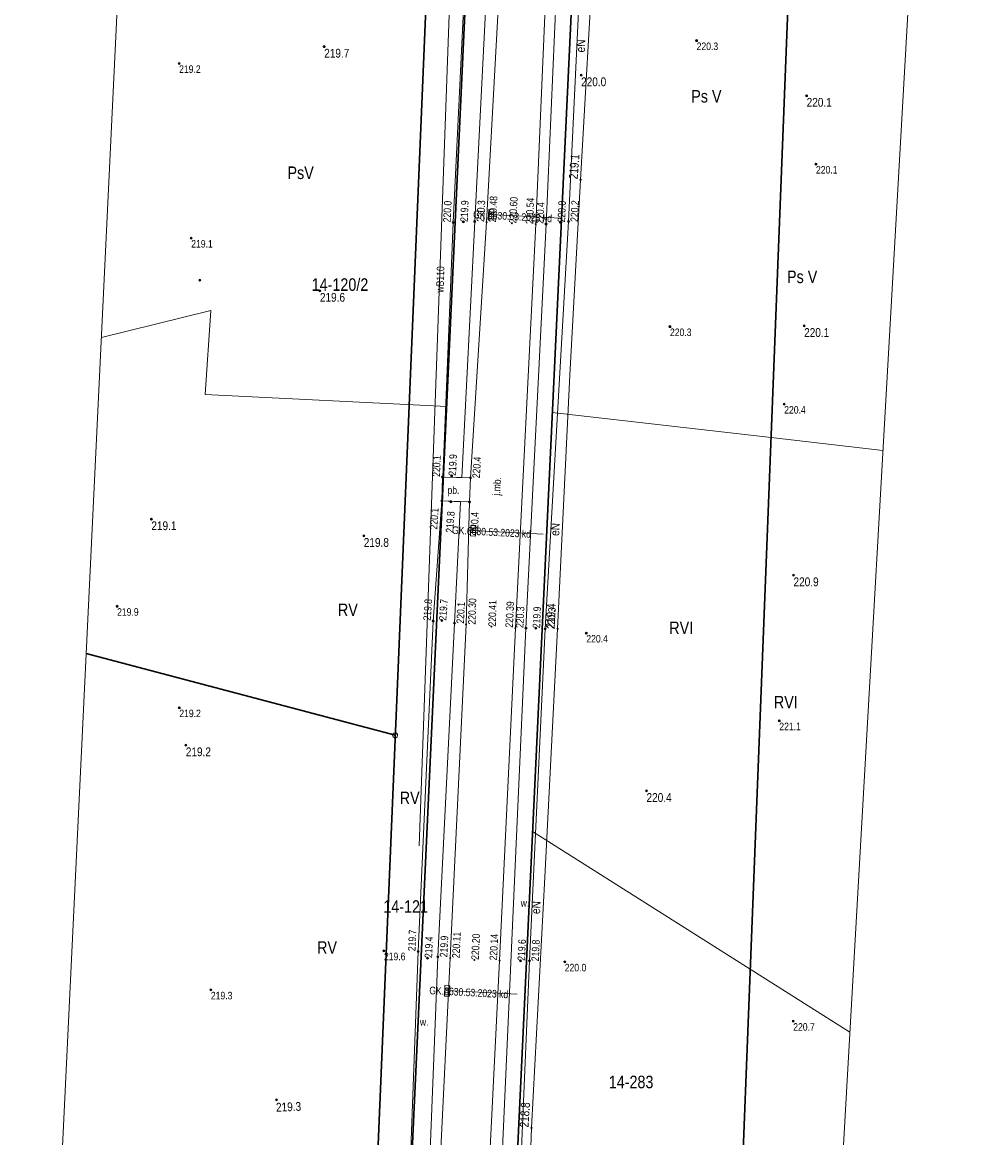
# Model space of a CAD drawing. Header units: metres. Extents: x 0 to 6601798, y -2700 to 5691112.
# Tile 57 of 61: x 6600193 to 6600289, y 5690580 to 5690691. Entities that reach past the tile are written whole.
import ezdxf
from ezdxf.enums import TextEntityAlignment as Align

# ---------------------------------------------------------------- set-up
doc = ezdxf.new("R2010")
doc.units = ezdxf.units.M
doc.header["$MEASUREMENT"] = 0
for name, color, linetype, lineweight in [('AS__Nowe_granice', 150, 'Continuous', 30), ('Dzialki', 150, 'Continuous', 30), ('Kontury', 7, 'Continuous', 5), ('Numery_dzialek', 150, 'Continuous', 5), ('Numery_konturow', 7, 'Continuous', 5), ('OTK_E_T_0', 7, 'Continuous', 5), ('OTK_E_T_3', 7, 'Continuous', 5), ('OTK_E_T_4', 7, 'Continuous', 5), ('OTK_L_0', 7, 'Continuous', 5), ('OTK_L_4', 7, 'Continuous', 5), ('OTK_L_5', 7, 'Continuous', 5), ('OTR_T_0', 7, 'Continuous', 5), ('OTR_T_1', 7, 'Continuous', 5), ('P_SUK_T_1', 7, 'Continuous', 5), ('P_SUKP_E_T_0', 7, 'Continuous', 5), ('P_SUKP_L_0', 7, 'Continuous', 5), ('podzial_uzytki', 7, 'Continuous', 5), ('Punkty', 7, 'Continuous', 5), ('SUWP_E_T_0', 7, 'Continuous', 5), ('SUWP_L_0', 7, 'Continuous', 5), ('UEEOC_T_0', 7, 'Continuous', 5), ('UEEOO_T_0', 7, 'Continuous', 5), ('UEEPON_L_0', 7, 'Continuous', 5), ('Uzytki', 7, 'Continuous', 5), ('WWRPP_T_0', 7, 'Continuous', 5)]:
    doc.layers.add(name, color=color, linetype=linetype, lineweight=lineweight)
doc.styles.add('STYL_ARIAL', font='ARIALN.TTF')

# ---------------------------------------------------------------- blocks, each defined once
blk = doc.blocks.new('GRT')
at = {"color": 7, "flags": 128}
blk.add_lwpolyline([(0, 2.5), (1.352, 2.103), (2.274, 1.039), (2.475, -0.356), (1.889, -1.637), (0.704, -2.399), (-0.704, -2.399), (-1.889, -1.637), (-2.475, -0.356), (-2.274, 1.039), (-1.352, 2.103), (0, 2.5)], dxfattribs=at)
blk = doc.blocks.new('801')
at = {"color": 0}
for radius in [1, 0.9, 0.8, 0.7, 0.6, 0.5, 0.4, 0.3, 0.2, 0.1]:
    blk.add_circle((0, 0), radius, dxfattribs=at)
blk = doc.blocks.new('403')
at = {"color": 0}
blk.add_circle((0, 0), 0.5, dxfattribs=at)
blk = doc.blocks.new('509')
at = {"color": 0}
for p, q in [((-5, -2.5), (-5, 2.5)), ((-5, 2.5), (5.5, 2.5)), ((-1.5, 2.5), (-1.5, -2.5)), ((2, 2.5), (2, -2.5)), ((5.5, 2.5), (5.5, -2.5)), ((5.5, -2.5), (-5, -2.5))]:
    blk.add_line(p, q, dxfattribs=at)
blk = doc.blocks.new('UGE')
at = {"color": 7, "flags": 128}
blk.add_lwpolyline([(0, 0.625), (0.442, 0.442), (0.625, 0), (0.442, -0.442), (0, -0.625), (-0.442, -0.442), (-0.625, 0), (-0.442, 0.442), (0, 0.625)], dxfattribs=at)

msp = doc.modelspace()

# ---------------------------------------------------------------- linework, layer by layer
at = {"color": 7, "linetype": 'Continuous', "lineweight": 0, "flags": 128}
msp.add_lwpolyline([(6600268.02, 5690461.06), (6600281.59, 5690699.83), (6600288.64, 5690853.61), (6600288.02, 5690861.85), (6600285.45, 5690869.69), (6600281.07, 5690876.69), (6600275.14, 5690882.43), (6600268.01, 5690886.59), (6600254.33, 5690890.37), (6600247.4, 5690891.71), (6600239.16, 5690891.29), (6600231.25, 5690888.91), (6600224.15, 5690884.7), (6600218.26, 5690878.91), (6600213.93, 5690871.89), (6600211.41, 5690864.02), (6600210.84, 5690859.27), (6600203.54, 5690710.59), (6600202.93, 5690706.54), (6600192.79, 5690495.33)], dxfattribs=at)
at = {"layer": 'AS__Nowe_granice', "linetype": 'Continuous', "flags": 128}
for points in [[(6600223.3, 5690460.39), (6600233.64, 5690706.18)], [(6600237.57, 5690705.16), (6600226.2, 5690460.16)], [(6600247.99, 5690701.28), (6600236.59, 5690459.38)], [(6600260.02, 5690457.93), (6600269.36, 5690696.9)]]:
    msp.add_lwpolyline(points, dxfattribs=at)
at = {"layer": 'Dzialki', "linetype": 'Continuous', "flags": 128}
msp.add_lwpolyline([(6600199.17, 5690628.31), (6600230, 5690620.15)], dxfattribs=at)
at = {"layer": 'Kontury', "color": 3, "linetype": 'Continuous', "flags": 128}
for points in [[(6600235.15, 5690652.96), (6600237.57, 5690705.16)], [(6600247.99, 5690701.28), (6600245.68, 5690652.36)], [(6600200.69, 5690659.85), (6600211.61, 5690662.55)], [(6600211.61, 5690662.55), (6600211.05, 5690654.16)], [(6600211.05, 5690654.16), (6600235.15, 5690652.96)], [(6600226.2, 5690460.16), (6600235.15, 5690652.96)], [(6600245.68, 5690652.36), (6600243.71, 5690610.56)], [(6600245.68, 5690652.36), (6600267.52, 5690649.86)], [(6600243.71, 5690610.56), (6600238.68, 5690503.69)], [(6600275.38, 5690590.52), (6600243.71, 5690610.56)]]:
    msp.add_lwpolyline(points, dxfattribs=at)
at = {"layer": 'OTK_L_0', "color": 7, "linetype": 'Continuous', "flags": 128}
for points in [[(6600239.13, 5690671.37), (6600240.93, 5690704.19)], [(6600245.44, 5690703.6), (6600244.04, 5690671.14)], [(6600237.51, 5690645.84), (6600239.13, 5690671.37)], [(6600244.04, 5690671.14), (6600242.01, 5690630.85)], [(6600237.43, 5690643.43), (6600237.51, 5690645.84)], [(6600237.08, 5690631.21), (6600237.43, 5690643.43)], [(6600235.5, 5690597.94), (6600237.08, 5690631.21)], [(6600242.01, 5690630.85), (6600240.42, 5690597.66)], [(6600233.89, 5690565.23), (6600235.5, 5690597.94)], [(6600240.42, 5690597.66), (6600238.79, 5690564.91)]]:
    msp.add_lwpolyline(points, dxfattribs=at)
at = {"layer": 'OTK_L_4', "color": 7, "linetype": 'Continuous', "flags": 128}
for points in [[(6600234.65, 5690643.54), (6600234.73, 5690645.92)], [(6600234.73, 5690645.92), (6600237.51, 5690645.84)], [(6600237.51, 5690645.84), (6600237.43, 5690643.43)], [(6600237.43, 5690643.43), (6600234.65, 5690643.54)]]:
    msp.add_lwpolyline(points, dxfattribs=at)
at = {"layer": 'OTK_L_5', "color": 7, "linetype": 'Continuous', "flags": 128}
for points in [[(6600239.54, 5690702.91), (6600237.94, 5690671.42)], [(6600235.8, 5690671.31), (6600237.27, 5690701.54)], [(6600245.06, 5690671.17), (6600246.4, 5690701.54)], [(6600248.74, 5690701.48), (6600247.3, 5690671.41)], [(6600237.94, 5690671.42), (6600236.65, 5690645.87)], [(6600247.3, 5690671.41), (6600244.97, 5690630.78)], [(6600234.75, 5690645.92), (6600235.8, 5690671.31)], [(6600243.06, 5690630.83), (6600245.06, 5690671.17)], [(6600236.65, 5690645.87), (6600234.75, 5690645.92)], [(6600233.8, 5690631.55), (6600234.65, 5690643.54)], [(6600234.65, 5690643.54), (6600236.53, 5690643.46)], [(6600236.53, 5690643.46), (6600235.92, 5690631.33)], [(6600232.29, 5690598.57), (6600233.8, 5690631.55)], [(6600235.92, 5690631.33), (6600234.26, 5690598.03)], [(6600240.09, 5690564.81), (6600243.06, 5690630.83)], [(6600244.97, 5690630.78), (6600243.4, 5690597.63)], [(6600231.07, 5690565.41), (6600232.29, 5690598.57)], [(6600234.26, 5690598.03), (6600232.98, 5690565.28)], [(6600243.4, 5690597.63), (6600242, 5690564.85)]]:
    msp.add_lwpolyline(points, dxfattribs=at)
at = {"layer": 'P_SUKP_L_0', "color": 30, "linetype": 'Continuous', "flags": 128}
for points in [[(6600239.57, 5690672.11), (6600246.51, 5690671.74)], [(6600237.79, 5690640.59), (6600244.78, 5690640.23)], [(6600235.2, 5690594.67), (6600242.19, 5690594.3)]]:
    msp.add_lwpolyline(points, dxfattribs=at)
at = {"layer": 'SUWP_L_0', "color": 161, "linetype": 'Continuous', "flags": 128}
msp.add_lwpolyline([(6600232.4, 5690609.11), (6600235.89, 5690705.92)], dxfattribs=at)
at = {"layer": 'UEEPON_L_0', "color": 1, "linetype": 'Continuous', "flags": 128}
for points in [[(6600248.51, 5690675.59), (6600249.86, 5690699.43)], [(6600247.45, 5690656.1), (6600248.51, 5690675.59)], [(6600246.22, 5690630.77), (6600247.45, 5690656.1)], [(6600244.95, 5690606), (6600246.22, 5690630.77)], [(6600243.61, 5690580.98), (6600244.95, 5690606)], [(6600242.91, 5690561.2), (6600243.61, 5690580.98)]]:
    msp.add_lwpolyline(points, dxfattribs=at)
at = {"layer": 'Uzytki', "color": 3, "linetype": 'Continuous', "flags": 128}
for points in [[(6600235.15, 5690652.96), (6600237.57, 5690705.16)], [(6600247.99, 5690701.28), (6600245.68, 5690652.36)], [(6600200.69, 5690659.85), (6600211.61, 5690662.55)], [(6600211.61, 5690662.55), (6600211.05, 5690654.16)], [(6600226.2, 5690460.16), (6600235.15, 5690652.96)], [(6600245.68, 5690652.36), (6600238.68, 5690503.69)], [(6600267.52, 5690649.86), (6600278.68, 5690648.58)]]:
    msp.add_lwpolyline(points, dxfattribs=at)

# ---------------------------------------------------------------- block references
at = {"layer": 'OTR_T_0', "color": 7, "linetype": 'Continuous', "xscale": 0.1, "yscale": 0.1, "zscale": 0.1, "rotation": 0.0008399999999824}
for p in [(6600239.13, 5690671.37), (6600241.66, 5690671.25), (6600244.04, 5690671.14), (6600237.08, 5690631.21), (6600239.61, 5690631), (6600242.01, 5690630.85), (6600235.5, 5690597.94), (6600237.91, 5690597.74), (6600240.42, 5690597.66)]:
    msp.add_blockref('403', p, dxfattribs=at)
at = {"layer": 'OTR_T_1', "color": 7, "linetype": 'Continuous', "xscale": 0.1, "yscale": 0.1, "zscale": 0.1, "rotation": 0.0008399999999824}
for p in [(6600260.09, 5690689.47), (6600208.44, 5690687.19), (6600235.8, 5690671.31), (6600236.81, 5690671.39), (6600237.94, 5690671.42), (6600246.51, 5690671.34), (6600247.3, 5690671.41), (6600245.06, 5690671.17), (6600209.65, 5690669.76), (6600257.43, 5690660.93), (6600234.73, 5690645.92), (6600235.64, 5690646.05), (6600237.51, 5690645.84), (6600234.65, 5690643.54), (6600235.57, 5690643.46), (6600237.43, 5690643.43), (6600202.25, 5690633.02), (6600233.8, 5690631.55), (6600234.67, 5690631.61), (6600235.92, 5690631.33), (6600243.06, 5690630.83), (6600244.03, 5690630.84), (6600244.97, 5690630.78), (6600249.08, 5690630.34), (6600228.88, 5690598.64), (6600232.29, 5690598.57), (6600233.24, 5690597.92), (6600234.26, 5690598.03), (6600242.52, 5690597.65), (6600243.4, 5690597.63), (6600246.93, 5690597.53)]:
    msp.add_blockref('801', p, dxfattribs=at)
at = {"layer": 'OTR_T_1', "color": 7, "linetype": 'Continuous', "xscale": 0.1, "yscale": 0.1, "zscale": 0.1}
for p in [(6600272, 5690677.15), (6600210.52, 5690665.56), (6600268.83, 5690653.19), (6600208.46, 5690622.9), (6600268.34, 5690621.6), (6600211.61, 5690594.74), (6600269.73, 5690591.61)]:
    msp.add_blockref('801', p, dxfattribs=at)
at = {"layer": 'P_SUK_T_1', "color": 7, "linetype": 'Continuous', "xscale": 0.1, "yscale": 0.1, "zscale": 0.1}
for p, rotation in [((6600239.57, 5690672.11), 266.84936), ((6600237.79, 5690640.59), 269.03233), ((6600235.2, 5690594.67), 268.52813)]:
    msp.add_blockref('509', p, dxfattribs=dict(at, rotation=rotation))
at = {"layer": 'Punkty', "color": 7, "linetype": 'Continuous', "xscale": 0.1, "yscale": 0.1, "zscale": 0.1}
msp.add_blockref('GRT', (6600230, 5690620.15), dxfattribs=at)
at = {"layer": 'UEEOC_T_0', "color": 1, "linetype": 'Continuous', "xscale": 0.1, "yscale": 0.1, "zscale": 0.1}
for p in [(6600248.51, 5690675.59), (6600246.22, 5690630.77), (6600243.61, 5690580.98)]:
    msp.add_blockref('UGE', p, dxfattribs=at)
at = {"layer": 'WWRPP_T_0', "color": 7, "linetype": 'Continuous', "xscale": 0.1, "yscale": 0.1, "zscale": 0.1}
for p in [(6600222.92, 5690688.87), (6600248.56, 5690686.02), (6600271.07, 5690683.97), (6600222.49, 5690664.51), (6600270.82, 5690661), (6600205.67, 5690641.72), (6600226.87, 5690640.05), (6600269.76, 5690636.12), (6600209.11, 5690619.16), (6600255.09, 5690614.6)]:
    msp.add_blockref('801', p, dxfattribs=at)
at = {"layer": 'WWRPP_T_0', "color": 7, "linetype": 'Continuous', "xscale": 0.1, "yscale": 0.1, "zscale": 0.1, "rotation": 2.400689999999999}
msp.add_blockref('801', (6600218.16, 5690583.76), dxfattribs=at)

# ---------------------------------------------------------------- texts
at = {"layer": 'Numery_dzialek', "linetype": 'Continuous', "style": 'STYL_ARIAL'}
for s, p in [('14-120/2', (6600221.67, 5690665.75)), ('14-283', (6600251.32, 5690586.18))]:
    msp.add_text(s, height=1.25, dxfattribs=at).set_placement(p, align=Align.TOP_LEFT)
msp.add_text('14-121', height=1.25, dxfattribs=at).set_placement((6600228.82, 5690602.06), align=Align.BOTTOM_LEFT)
at = {"layer": 'Numery_konturow', "color": 3, "linetype": 'Continuous', "style": 'STYL_ARIAL'}
msp.add_text('PsV', height=1.25, dxfattribs=at).set_placement((6600221.88, 5690676.91), align=Align.TOP_RIGHT)
at = {"layer": 'OTK_E_T_0', "color": 7, "linetype": 'Continuous', "style": 'STYL_ARIAL'}
msp.add_text('j.mb.', height=0.75, rotation=86.4, dxfattribs=at).set_placement((6600240.15, 5690645), align=Align.MIDDLE_CENTER)
at = {"layer": 'OTK_E_T_3', "color": 7, "linetype": 'Continuous', "style": 'STYL_ARIAL'}
msp.add_text('pb.', height=0.75, dxfattribs=at).set_placement((6600235.82, 5690644.61), align=Align.MIDDLE_CENTER)
at = {"layer": 'OTK_E_T_4', "color": 7, "linetype": 'Continuous', "style": 'STYL_ARIAL'}
for p in [(6600242.96, 5690603.41), (6600232.9, 5690591.54)]:
    msp.add_text('w.', height=0.75, dxfattribs=at).set_placement(p, align=Align.MIDDLE_CENTER)
at = {"layer": 'OTR_T_0', "color": 7, "linetype": 'Continuous', "style": 'STYL_ARIAL'}
for s, rotation, p in [('220.48', 86.9, (6600239.32, 5690671.36)), ('220.30', 88.4, (6600237.27, 5690631.21)), ('220.11', 87.3, (6600235.68, 5690597.93))]:
    msp.add_text(s, height=0.75, rotation=rotation, dxfattribs=at).set_placement(p, align=Align.TOP_LEFT)
for s, rotation, p in [('220.60', 86.9, (6600241.72, 5690671.25)), ('220.41', 88.4, (6600239.67, 5690631)), ('220.20', 87.3, (6600237.97, 5690597.74))]:
    msp.add_text(s, height=0.75, rotation=rotation, dxfattribs=at).set_placement(p, align=Align.MIDDLE_LEFT)
for s, rotation, p in [('220.54', 87.5, (6600244, 5690671.14)), ('220.39', 87.1, (6600241.97, 5690630.86)), ('220.14', 87.3, (6600240.39, 5690597.66))]:
    msp.add_text(s, height=0.75, rotation=rotation, dxfattribs=at).set_placement(p, align=Align.BOTTOM_LEFT)
at = {"layer": 'OTR_T_1', "color": 7, "linetype": 'Continuous', "style": 'STYL_ARIAL'}
for s, p in [('220.3', (6600260.09, 5690689.28)), ('219.2', (6600208.44, 5690687)), ('220.1', (6600272, 5690676.96)), ('219.1', (6600209.65, 5690669.57)), ('220.3', (6600257.43, 5690660.74)), ('220.4', (6600268.83, 5690653)), ('219.9', (6600202.25, 5690632.83)), ('220.4', (6600249.08, 5690630.16)), ('219.2', (6600208.46, 5690622.71)), ('221.1', (6600268.34, 5690621.41)), ('219.6', (6600228.88, 5690598.45)), ('220.0', (6600246.93, 5690597.34)), ('219.3', (6600211.61, 5690594.55)), ('220.7', (6600269.73, 5690591.42))]:
    msp.add_text(s, height=0.75, dxfattribs=at).set_placement(p, align=Align.TOP_LEFT)
for s, rotation, p in [('220.0', 87.2, (6600235.76, 5690671.31)), ('220.4', 87.2, (6600245.02, 5690671.17)), ('220.1', 87.6, (6600234.69, 5690645.92)), ('219.8', 85.9, (6600233.77, 5690631.56)), ('220.3', 87.2, (6600243.02, 5690630.83)), ('219.7', 87.4, (6600232.25, 5690598.58))]:
    msp.add_text(s, height=0.75, rotation=rotation, dxfattribs=at).set_placement(p, align=Align.BOTTOM_LEFT)
for s, rotation, p in [('219.9', 87.6, (6600236.87, 5690671.38)), ('220.0', 87.5, (6600246.58, 5690671.34)), ('219.9', 87.6, (6600235.7, 5690646.05)), ('219.7', 85.9, (6600234.73, 5690631.6)), ('219.9', 87.4, (6600244.09, 5690630.84)), ('219.4', 87.4, (6600233.31, 5690597.92)), ('219.6', 87.4, (6600242.58, 5690597.65))]:
    msp.add_text(s, height=0.75, rotation=rotation, dxfattribs=at).set_placement(p, align=Align.MIDDLE_LEFT)
for s, rotation, p in [('220.3', 87.1, (6600238.13, 5690671.41)), ('220.2', 87.3, (6600247.49, 5690671.4)), ('220.4', 86.4, (6600237.7, 5690645.83)), ('220.1', 87.1, (6600236.11, 5690631.32)), ('220.3', 86.5, (6600245.16, 5690630.77)), ('219.9', 87.1, (6600234.45, 5690598.02)), ('219.8', 87.3, (6600243.59, 5690597.62))]:
    msp.add_text(s, height=0.75, rotation=rotation, dxfattribs=at).set_placement(p, align=Align.TOP_LEFT)
msp.add_text('220.1', height=0.75, rotation=85.9, dxfattribs=at).set_placement((6600234.57, 5690642.8), align=Align.BOTTOM_RIGHT)
msp.add_text('219.8', height=0.75, rotation=85.9, dxfattribs=at).set_placement((6600235.57, 5690642.5), align=Align.MIDDLE_RIGHT)
msp.add_text('220.4', height=0.75, rotation=88.4, dxfattribs=at).set_placement((6600237.59, 5690642.43), align=Align.TOP_RIGHT)
at = {"layer": 'P_SUKP_E_T_0', "color": 30, "linetype": 'Continuous', "style": 'STYL_ARIAL'}
for rotation, p in [(356.9482, (6600241.72, 5690671.93)), (357.0517, (6600239.62, 5690640.43)), (356.97, (6600237.35, 5690594.49))]:
    msp.add_text('GK.6630.53.2023 kd', height=0.75, rotation=rotation, dxfattribs=at).set_placement(p, align=Align.MIDDLE_CENTER)
at = {"layer": 'podzial_uzytki', "color": 3, "linetype": 'Continuous', "style": 'STYL_ARIAL'}
for s, p in [('Ps V', (6600259.55, 5690684.54)), ('Ps V', (6600269.11, 5690666.53)), ('RVI', (6600257.36, 5690631.5)), ('RVI', (6600267.8, 5690624.08))]:
    msp.add_text(s, height=1.25, dxfattribs=at).set_placement(p, align=Align.TOP_LEFT)
for p in [(6600224.29, 5690631.67), (6600230.46, 5690612.91), (6600222.21, 5690597.97)]:
    msp.add_text('RV', height=1.25, dxfattribs=at).set_placement(p, align=Align.BOTTOM_LEFT)
at = {"layer": 'SUWP_E_T_0', "color": 161, "linetype": 'Continuous', "style": 'STYL_ARIAL'}
msp.add_text('wB110', height=0.75, rotation=88.2306, dxfattribs=at).set_placement((6600234.5, 5690665.64), align=Align.MIDDLE_CENTER)
at = {"layer": 'UEEOC_T_0', "color": 1, "linetype": 'Continuous', "style": 'STYL_ARIAL'}
for s, rotation, p in [('219.1', 85.5938, (6600248.47, 5690675.59)), ('219.4', 87.4974, (6600246.18, 5690630.77)), ('218.8', 86.6342, (6600243.57, 5690580.98))]:
    msp.add_text(s, height=0.875, rotation=rotation, dxfattribs=at).set_placement(p, align=Align.BOTTOM_LEFT)
at = {"layer": 'UEEOO_T_0', "color": 1, "linetype": 'Continuous', "style": 'STYL_ARIAL'}
for rotation, p in [(87.4128, (6600249.19, 5690688.27)), (87.1042, (6600246.63, 5690640.02)), (86.3683, (6600244.71, 5690602.28))]:
    msp.add_text('eN', height=0.875, rotation=rotation, dxfattribs=at).set_placement(p, align=Align.BOTTOM_LEFT)
at = {"layer": 'WWRPP_T_0', "color": 7, "linetype": 'Continuous', "style": 'STYL_ARIAL'}
for s, p in [('219.7', (6600222.92, 5690688.65)), ('220.0', (6600248.56, 5690685.8)), ('220.1', (6600271.07, 5690683.75)), ('219.6', (6600222.49, 5690664.29)), ('220.1', (6600270.82, 5690660.78)), ('219.1', (6600205.67, 5690641.5)), ('219.8', (6600226.87, 5690639.83)), ('220.9', (6600269.76, 5690635.9)), ('219.2', (6600209.11, 5690618.94)), ('220.4', (6600255.09, 5690614.38))]:
    msp.add_text(s, height=0.875, dxfattribs=at).set_placement(p, align=Align.TOP_LEFT)
msp.add_text('219.3', height=0.875, rotation=2.3981, dxfattribs=at).set_placement((6600218.14, 5690582.32), align=Align.BOTTOM_LEFT)

doc.saveas('drawing.dxf')
